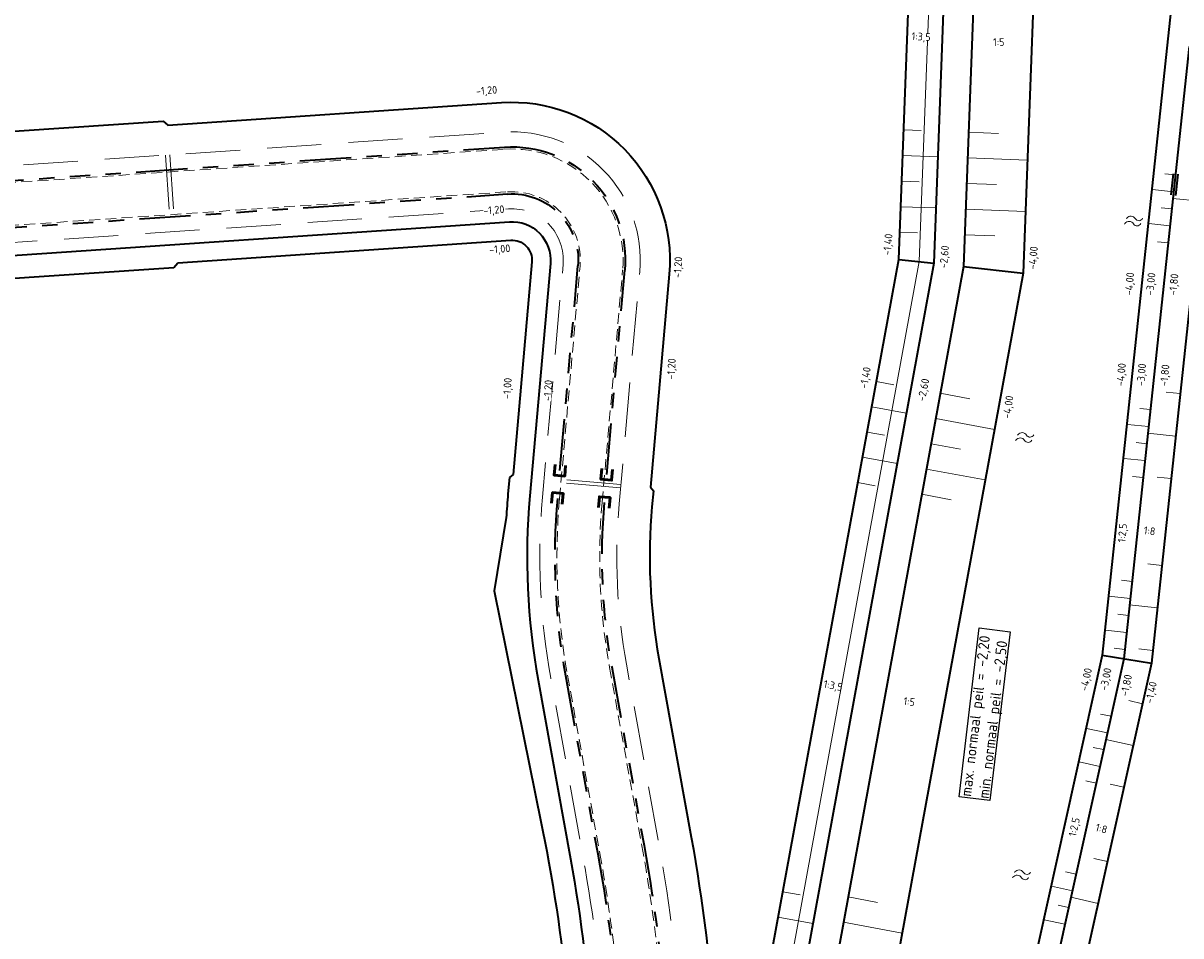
# Model space of a CAD drawing. Header units: metres. Extents: x 239845 to 242720, y 580286 to 584200.
# Tile 92 of 113: x 240692 to 240828, y 583647 to 583753. Entities that reach past the tile are written whole.
import ezdxf

# ---------------------------------------------------------------- set-up
doc = ezdxf.new("R2010")
doc.units = ezdxf.units.M
doc.linetypes.add('DASHED', pattern=[19.05, 12.7, -6.35])
doc.linetypes.add('RI-DRAINAGE', pattern=[19.2, 6, -1.8, 1.8, -1.8, 2.4, -1.8, 1.8, -1.8])
for name, color, linetype, lineweight in [('N-WA-RI-DRAINAGE_AFDEKKAP-G', 150, 'Continuous', 50), ('N-WA-RI-DRAINAGE_DRAIN_PP_100-G', 90, 'RI-DRAINAGE', 35), ('N-WE-GK-BESCHOEIING_DAMWAND_HOUT-G', 130, 'GK-BESCHOEIING', 35), ('N-WE-GW-GROND_ZAND_CUNETZAND-G', 2, 'Continuous', 35), ('N-WE-GW-GRONDWERK-G', 3, 'Continuous', 35), ('N-WE-GW-GRONDWERK_BODEM-G', 2, 'DASHED', 18), ('N-WE-GW-GRONDWERK_BODEM_MEER-G', 150, 'Continuous', 35), ('N-WE-GW-GRONDWERK_INSTEEK_SLEUF-G_CONTOUR_ZANDCUNET', 52, 'Continuous', 35), ('N-WE-GW-HOOGTELIJN-140', 114, 'Continuous', 35), ('N-WE-GW-HOOGTELIJN-260', 44, 'Continuous', 35), ('N-WE-GW-SCHEIDING_GRONDSOORTEN-G', 4, 'Continuous', 18), ('N-WE-GW-TALUDARCERING_KORT-G', 90, 'Continuous', 18), ('N-WE-GW-TALUDARCERING_LANG-G', 60, 'Continuous', 13), ('N-WE-OG-TOPOGRAFIE-S @ 0.5', 7, 'Continuous', 18), ('N-XX-AL-HOOGTELABEL-T25-M', 7, 'Continuous', 25), ('T-WE-GR-MAAIVELD-G', 3, 'DASHED', 0), ('X-XX-AL-T25', 7, 'Continuous', 25)]:
    doc.layers.add(name, color=color, linetype=linetype, lineweight=lineweight)
doc.styles.add('NLCS-ISO-ANNOTATIVE-T25', font='NLCS-ISO.ttf', dxfattribs={"height": 2.5})
doc.styles.add('NLCS-ISO-M1000-T25', font='NLCS-ISO.ttf', dxfattribs={"height": 2.5})
doc.linetypes.add('GK-BESCHOEIING', pattern='A,30,-5,[1,NLCS.shx,S=1,R=0,X=0,Y=0],-5', length=40)

# ---------------------------------------------------------------- blocks, each defined once
blk = doc.blocks.new('SOG-TOPOGRAFIE_WATER-SO')
at = {"flags": 128}
for points in [[(-1.91, 0.46), (-1.82, 0.6, -0.538831), (0.18, 0.63, 0.605168), (1.86, 0.83, -4.035705)], [(-2.28, -0.81), (-2.19, -0.67, -0.538831), (-0.18, -0.63, 0.605168), (1.49, -0.44, -4.035705)]]:
    blk.add_lwpolyline(points, format="xyb", dxfattribs=at)

msp = doc.modelspace()

# ---------------------------------------------------------------- linework, layer by layer
at = {"layer": 'N-WA-RI-DRAINAGE_AFDEKKAP-G', "flags": 128}
for points in [[(240755.95, 583701.69), (240755.84, 583700.45), (240754.6, 583700.56), (240754.71, 583701.8)], [(240761.43, 583701.21), (240761.32, 583699.96), (240760.08, 583700.07), (240760.19, 583701.32)], [(240754.31, 583697.28), (240754.42, 583698.52), (240755.66, 583698.41), (240755.55, 583697.17)], [(240759.79, 583696.79), (240759.9, 583698.04), (240761.14, 583697.93), (240761.03, 583696.68)]]:
    msp.add_lwpolyline(points, dxfattribs=at)
at = {"layer": 'N-WA-RI-DRAINAGE_DRAIN_PP_100-G'}
for p, q in [((240686.53, 583734.71), (240748.78, 583738.93)), ((240686.9, 583729.23), (240749.15, 583733.45)), ((240755.28, 583701.12), (240757.39, 583725.03)), ((240760.75, 583700.64), (240762.87, 583724.54)), ((240761.34, 583678.12), (240765.12, 583657.23)), ((240755.92, 583677.14), (240759.7, 583656.26))]:
    msp.add_line(p, q, dxfattribs=at)
at = {"layer": 'N-WA-RI-DRAINAGE_DRAIN_PP_100-G', "extrusion": (0, 0, -1)}
for centre, radius, start, end in [((-240749.67, 583725.71), 13.25, 86.1225, 185.0635), ((-240749.67, 583725.71), 7.75, 86.1225, 185.0635), ((-240565.61, 583621.13), 202.75, 169.7429, 176.1225), ((-240565.61, 583621.13), 197.25, 169.7429, 176.1225)]:
    msp.add_arc(centre, radius, start, end, dxfattribs=at)
at = {"layer": 'N-WA-RI-DRAINAGE_DRAIN_PP_100-G'}
for radius in [77.75, 72.25]:
    msp.add_arc((240832.43, 583690.98), radius, 174.9365, 190.2571, dxfattribs=at)
at = {"layer": 'N-WE-GK-BESCHOEIING_DAMWAND_HOUT-G', "ltscale": 0.5, "flags": 128}
for points in [[(240828.92, 583750.71), (240827.33, 583735.79)], [(240826.82, 583733.34), (240827.08, 583735.81)], [(240827.33, 583735.79), (240821.27, 583679.07), (240812.73, 583640.6), (240803.74, 583583.61)], [(240827.58, 583735.77), (240827.32, 583733.28)]]:
    msp.add_lwpolyline(points, dxfattribs=at)
at = {"layer": 'N-WE-GW-GROND_ZAND_CUNETZAND-G', "flags": 128}
msp.add_lwpolyline([(240690.84, 583609.47), (240688.88, 583624.1, -0.044401), (240687.37, 583658.46, 0.038649), (240686.34, 583690.24), (240682.95, 583721, -0.426586), (240687.12, 583725.98), (240749.37, 583730.2, -0.460694), (240754.16, 583725.32), (240751.75, 583698.13, 0.066949), (240752.73, 583676.56), (240756.51, 583655.68, -0.027843), (240759.16, 583634.25), (240760.52, 583614.19)], format="xyb", dxfattribs=at)
at = {"layer": 'N-WE-GW-GRONDWERK-G', "flags": 128}
for points in [[(240779.94, 583574.4), (240778.57, 583636.49), (240794.95, 583725.79), (240796.72, 583773.09)], [(240818.74, 583679.49), (240824.5, 583678.55)]]:
    msp.add_lwpolyline(points, dxfattribs=at)
at = {"layer": 'N-WE-GW-GRONDWERK_BODEM-G', "ltscale": 0.5, "flags": 128}
for points in [[(240672.42, 583721.58, -0.392875), (240686.41, 583736.46), (240748.66, 583740.68, -0.460694), (240764.62, 583724.39), (240762.21, 583697.21, 0.066949), (240763.06, 583678.43), (240766.84, 583657.55, -0.027843), (240769.64, 583634.96), (240774.37, 583565.19), (240781.34, 583557.11)], [(240689.54, 583607.88), (240687.4, 583623.9, -0.044401), (240685.87, 583658.52, 0.038649), (240684.85, 583690.08), (240681.46, 583720.84, -0.426586), (240687.02, 583727.48), (240749.27, 583731.7, -0.460694), (240755.65, 583725.18), (240753.24, 583698, 0.066949), (240754.2, 583676.83), (240757.98, 583655.94, -0.027843), (240760.66, 583634.35), (240762.12, 583612.8)]]:
    msp.add_lwpolyline(points, format="xyb", dxfattribs=at)
for points in [[(240709.12, 583738), (240709.72, 583729.02)], [(240709.62, 583738.03), (240710.23, 583729.05)], [(240762.37, 583699.07), (240753.41, 583699.86)], [(240762.41, 583699.45), (240753.44, 583700.25)]]:
    msp.add_lwpolyline(points, dxfattribs=at)
at = {"layer": 'N-WE-GW-GRONDWERK_BODEM_MEER-G', "flags": 128}
msp.add_lwpolyline([(240831.23, 583815.47), (240830.47, 583789.34), (240826.32, 583750.51), (240818.74, 583679.49), (240810.22, 583641.08), (240799.68, 583574.3), (240794.53, 583575.11)], dxfattribs=at)
at = {"layer": 'N-WE-GW-GRONDWERK_INSTEEK_SLEUF-G_CONTOUR_ZANDCUNET', "flags": 128}
for points in [[(240709.39, 583741.5), (240748.43, 583744.14, -0.460694), (240768.07, 583724.08), (240765.86, 583699.15)], [(240668.83, 583725.33, -0.336904), (240686.14, 583740.43), (240708.85, 583741.97)], [(240710.56, 583725.4), (240749.52, 583728.04, -0.460694), (240752, 583725.51), (240749.79, 583700.65)], [(240686.95, 583709.2), (240685.61, 583721.3, -0.426586), (240687.3, 583723.31), (240710.09, 583724.86)], [(240749.37, 583700.3), (240749.2, 583698.36, 0.008332), (240749, 583695.58, 0.008332)], [(240766.22, 583698.72), (240766.05, 583696.86, 0.066949), (240766.86, 583679.12), (240770.64, 583658.23, -0.027843), (240773.49, 583635.22), (240774.89, 583614.55)], [(240753.74, 583656.58), (240753.99, 583655.22, -0.027843), (240756.61, 583634.08), (240757.85, 583615.69)]]:
    msp.add_lwpolyline(points, format="xyb", dxfattribs=at)
for points in [[(240708.85, 583741.97), (240709.39, 583741.5)], [(240710.09, 583724.86), (240710.56, 583725.4)], [(240749.79, 583700.65), (240749.37, 583700.3)], [(240765.86, 583699.15), (240766.22, 583698.72)], [(240749, 583695.6), (240747.59, 583687.03), (240753.74, 583656.57)]]:
    msp.add_lwpolyline(points, dxfattribs=at)
at = {"layer": 'N-WE-GW-HOOGTELIJN-140'}
msp.add_lwpolyline([(240837.04, 583814.94), (240836.28, 583788.95), (240832.11, 583749.89), (240824.5, 583678.55), (240815.94, 583639.99), (240804.53, 583567.74), (240779.01, 583571.38)], dxfattribs=at)
at = {"layer": 'N-WE-GW-TALUDARCERING_KORT-G'}
for points in [[(240795.52, 583740.95), (240797.56, 583740.88)], [(240803.11, 583740.67), (240806.61, 583740.54)], [(240827.32, 583735.69), (240826.07, 583735.82)], [(240795.29, 583734.96), (240797.34, 583734.88)], [(240802.89, 583734.67), (240806.38, 583734.54)], [(240826.89, 583731.71), (240825.65, 583731.84)], [(240795.07, 583728.96), (240797.11, 583728.89)], [(240802.66, 583728.68), (240806.16, 583728.55)], [(240826.47, 583727.73), (240825.22, 583727.86)], [(240794.34, 583711.13), (240792.33, 583711.5)], [(240803.24, 583709.5), (240799.8, 583710.13)], [(240827.86, 583710.09), (240826.24, 583710.27)], [(240824.38, 583708.22), (240823.14, 583708.35)], [(240793.26, 583705.23), (240791.24, 583705.6)], [(240802.16, 583703.59), (240798.72, 583704.23)], [(240823.96, 583704.24), (240822.72, 583704.38)], [(240792.18, 583699.32), (240790.16, 583699.69)], [(240823.54, 583700.27), (240822.29, 583700.4)], [(240826.8, 583700.15), (240825.18, 583700.32)], [(240801.08, 583697.69), (240797.64, 583698.32)], [(240825.72, 583690), (240824.1, 583690.17)], [(240822.24, 583688.13), (240821, 583688.26)], [(240821.82, 583684.15), (240820.57, 583684.28)], [(240821.39, 583680.17), (240820.15, 583680.31)], [(240824.66, 583680.06), (240823.04, 583680.23)], [(240823.45, 583673.82), (240821.86, 583674.18)], [(240819.78, 583672.35), (240818.56, 583672.62)], [(240818.91, 583668.45), (240817.69, 583668.72)], [(240818.05, 583664.54), (240816.83, 583664.81)], [(240821.28, 583664.06), (240819.69, 583664.41)], [(240819.35, 583655.35), (240817.76, 583655.71)], [(240815.68, 583653.88), (240814.46, 583654.15)], [(240783.4, 583651.45), (240781.38, 583651.82)], [(240792.44, 583650.58), (240789, 583651.22)], [(240814.81, 583649.98), (240813.59, 583650.25)]]:
    msp.add_lwpolyline(points, dxfattribs=at)
at = {"layer": 'N-WE-GW-TALUDARCERING_LANG-G'}
for points in [[(240795.4, 583737.96), (240799.5, 583737.8)], [(240803, 583737.67), (240809.99, 583737.41)], [(240827.1, 583733.7), (240824.62, 583733.96)], [(240795.18, 583731.96), (240799.28, 583731.81)], [(240830.26, 583732.59), (240827.02, 583732.93)], [(240802.77, 583731.68), (240809.77, 583731.41)], [(240826.68, 583729.72), (240824.19, 583729.98)], [(240795.82, 583707.81), (240791.78, 583708.55)], [(240806.15, 583705.91), (240799.26, 583707.18)], [(240824.17, 583706.23), (240821.69, 583706.5)], [(240827.33, 583705.12), (240824.09, 583705.47)], [(240794.74, 583701.91), (240790.7, 583702.65)], [(240823.75, 583702.26), (240821.26, 583702.52)], [(240805.06, 583700.01), (240798.18, 583701.27)], [(240822.03, 583686.14), (240819.54, 583686.41)], [(240825.19, 583685.03), (240821.95, 583685.38)], [(240821.6, 583682.16), (240819.12, 583682.43)], [(240819.35, 583670.4), (240816.91, 583670.94)], [(240822.36, 583668.94), (240819.18, 583669.65)], [(240818.48, 583666.49), (240816.04, 583667.04)], [(240815.25, 583651.93), (240812.81, 583652.47)], [(240818.26, 583650.47), (240815.08, 583651.18)], [(240784.88, 583648.13), (240780.84, 583648.87)], [(240795.34, 583647), (240788.46, 583648.27)], [(240814.38, 583648.02), (240811.94, 583648.56)]]:
    msp.add_lwpolyline(points, dxfattribs=at)
at = {"layer": 'T-WE-GR-MAAIVELD-G', "ltscale": 0.1}
for p, q in [((240686.54, 583734.47), (240748.8, 583738.68)), ((240686.88, 583729.48), (240749.13, 583733.7)), ((240755.23, 583697.82), (240757.64, 583725.01)), ((240760.22, 583697.38), (240762.62, 583724.57)), ((240761.09, 583678.07), (240764.87, 583657.19)), ((240756.17, 583677.18), (240759.95, 583656.3))]:
    msp.add_line(p, q, dxfattribs=at)
at = {"layer": 'T-WE-GR-MAAIVELD-G', "ltscale": 0.1, "extrusion": (0, 0, -1)}
for centre, radius, start, end in [((-240749.67, 583725.71), 13, 86.1225, 185.0635), ((-240749.67, 583725.71), 8, 86.1225, 185.0635), ((-240565.61, 583621.13), 197.5, 169.7429, 176.1225), ((-240565.61, 583621.13), 202.5, 169.7429, 176.1225)]:
    msp.add_arc(centre, radius, start, end, dxfattribs=at)
at = {"layer": 'T-WE-GR-MAAIVELD-G', "ltscale": 0.1}
for radius in [77.5, 72.5]:
    msp.add_arc((240832.43, 583690.98), radius, 174.9365, 190.2571, dxfattribs=at)

# ---------------------------------------------------------------- block references
at = {"layer": 'N-WE-OG-TOPOGRAFIE-S @ 0.5', "xscale": 0.4999999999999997, "yscale": 0.4999999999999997, "zscale": 0.4999999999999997, "rotation": 356.2021157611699}
for p in [(240822.52, 583730.25), (240809.77, 583704.93), (240809.41, 583653.78)]:
    msp.add_blockref('SOG-TOPOGRAFIE_WATER-SO', p, dxfattribs=at)

# ---------------------------------------------------------------- texts
at = {"layer": 'N-XX-AL-HOOGTELABEL-T25-M', "insert": (240745.42, 583745.91), "char_height": 0.9, "attachment_point": 1, "rotation": 4.4309, "style": 'NLCS-ISO-M1000-T25', "bg_fill": 3, "box_fill_scale": 1, "bg_fill_color": 256, "bg_fill_transparency": 0}
msp.add_mtext_dynamic_manual_height_columns('-1,20', width=2.6072, gutter_width=6.25, heights=[0], dxfattribs=at)

# ---------------------------------------------------------------- next in the draw order: texts
at = {"layer": 'N-XX-AL-HOOGTELABEL-T25-M', "char_height": 0.9, "attachment_point": 1, "style": 'NLCS-ISO-M1000-T25', "bg_fill": 3, "box_fill_scale": 1, "bg_fill_color": 256, "bg_fill_transparency": 0}
for s, width, insert, rotation in [('-1,20', 2.6072, (240746.27, 583731.94), 4.4309), ('-1,40', 2.6072, (240793.09, 583726.31), 84.9839), ('-1,00', 2.6072, (240746.96, 583727.37), 4.4309), ('-1,20', 2.6072, (240768.56, 583723.66), 86.6921), ('-2,60', 2.6072, (240799.69, 583724.8), 84.9839), ('-4,00', 2.6072, (240810.09, 583724.67), 84.9839), ('-4,00', 2.6072, (240821.36, 583721.63), 84.9839), ('-3,00', 2.6072, (240823.85, 583721.63), 84.9839), ('-1,80', 2.6072, (240826.55, 583721.63), 84.9839), ('-1,20', 2.6072, (240767.8, 583711.77), 86.6921), ('-1,40', 2.6072, (240790.34, 583710.78), 79.74), ('-4,00', 2.6072, (240820.39, 583711.01), 84.9839), ('-3,00', 2.6072, (240822.76, 583711.01), 84.9839), ('-1,80', 2.6072, (240825.5, 583711.01), 84.9839), ('-1,00', 2.6072, (240748.6, 583709.49), 86.6921), ('-1,20', 2.6072, (240753.35, 583709.25), 86.6921), ('-2,60', 2.6072, (240797.11, 583709.31), 78.6292), ('-4,00', 2.6072, (240807.08, 583707.25), 81.5846), ('1:2,5', 2.0147, (240820.56, 583692.74), 84.9121), ('1:8', 2.0147, (240823.68, 583694.57), 352.6128), ('-4,00', 2.6072, (240816.14, 583675.43), 78.4673), ('-3,00', 2.6072, (240818.44, 583675.48), 78.3641), ('-1,80', 2.6072, (240820.86, 583674.82), 78.3641), ('-1,40', 2.6072, (240823.76, 583673.99), 78.3641), ('1:5', 2.0147, (240795.56, 583674.6), 352.6128), ('1:2,5', 2.0147, (240814.79, 583658.42), 77.3486), ('1:8', 2.0147, (240818.12, 583659.83), 345.0493)]:
    msp.add_mtext_dynamic_manual_height_columns(s, width=width, gutter_width=6.25, heights=[0], dxfattribs=dict(at, insert=insert, rotation=rotation))
at = {"layer": 'X-XX-AL-T25', "insert": (240802.16, 583663.06), "char_height": 1.25, "width": 19.5839, "attachment_point": 1, "rotation": 83.2225, "style": 'NLCS-ISO-ANNOTATIVE-T25', "bg_fill": 19, "box_fill_scale": 1.125, "bg_fill_color": 256, "bg_fill_transparency": 0}
msp.add_mtext('max. normaal peil = -2,20\\Pmin. normaal peil = -2,50', dxfattribs=at)

# ---------------------------------------------------------------- next in the draw order: linework, layer by layer
at = {"layer": 'N-WE-GW-GRONDWERK-G', "flags": 128}
for points in [[(240794.95, 583725.79), (240799.03, 583725.34)], [(240802.52, 583724.96), (240809.5, 583724.19)]]:
    msp.add_lwpolyline(points, dxfattribs=at)
at = {"layer": 'N-WE-GW-GRONDWERK_BODEM_MEER-G', "flags": 128}
msp.add_lwpolyline([(240811.57, 583779.35), (240809.5, 583724.19), (240793.2, 583635.32), (240794.53, 583575.11)], dxfattribs=at)
at = {"layer": 'N-WE-GW-HOOGTELIJN-260'}
for points in [[(240804.66, 583781.92), (240802.52, 583724.96), (240786.19, 583635.88), (240787.56, 583573.43)], [(240801.12, 583780.94), (240799.03, 583725.34), (240782.68, 583636.16), (240784.05, 583573.92)]]:
    msp.add_lwpolyline(points, dxfattribs=at)
at = {"layer": 'N-WE-GW-SCHEIDING_GRONDSOORTEN-G', "flags": 128}
msp.add_lwpolyline([(240799.27, 583777.03), (240797.34, 583725.53), (240780.98, 583636.3), (240782.35, 583574.16)], dxfattribs=at)

# ---------------------------------------------------------------- next in the draw order: texts
at = {"layer": 'N-XX-AL-HOOGTELABEL-T25-M', "char_height": 0.9, "attachment_point": 1, "style": 'NLCS-ISO-M1000-T25', "bg_fill": 3, "box_fill_scale": 1, "bg_fill_color": 256, "bg_fill_transparency": 0}
for s, insert, rotation in [('1:3,5', (240796.47, 583752.36), 356.8507), ('1:5', (240805.97, 583751.66), 0.4869), ('1:3,5', (240786.25, 583676.6), 348.9766)]:
    msp.add_mtext_dynamic_manual_height_columns(s, width=2.0147, gutter_width=6.25, heights=[0], dxfattribs=dict(at, insert=insert, rotation=rotation))

doc.saveas('drawing.dxf')
